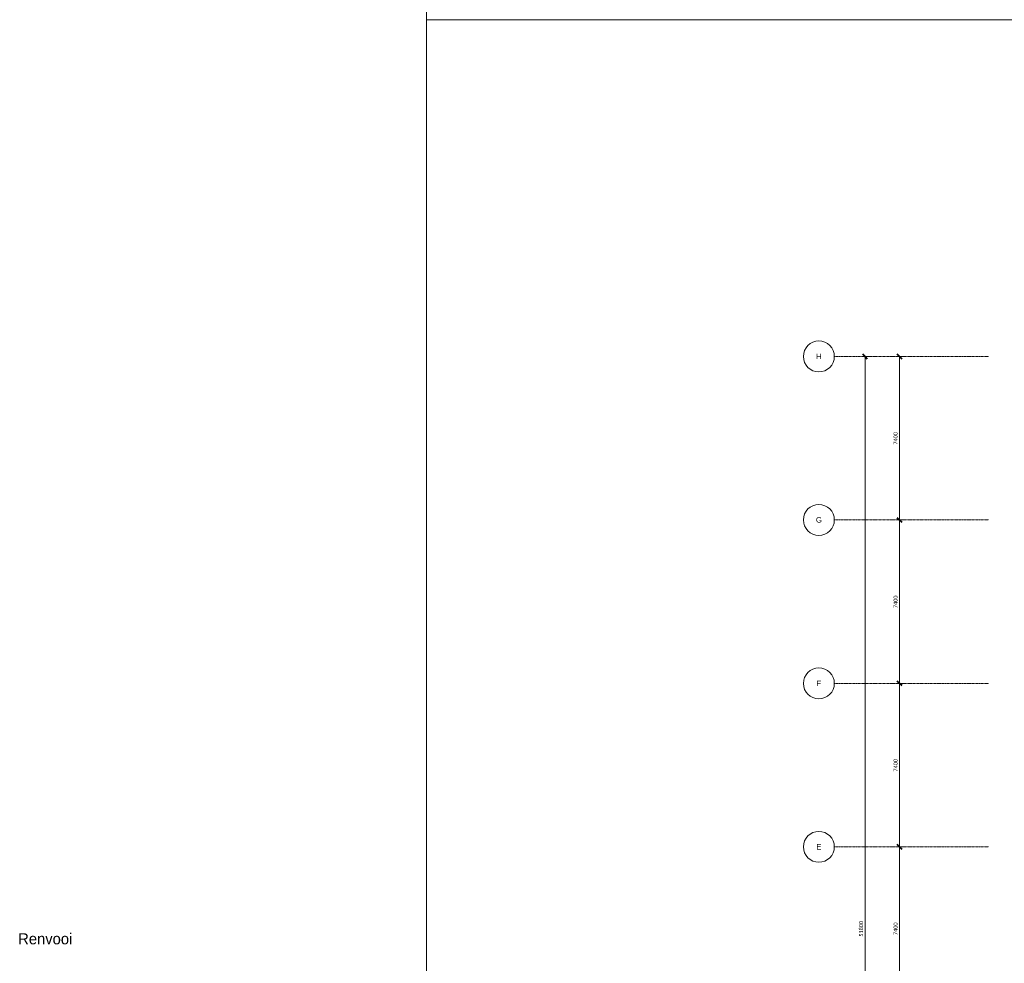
# Model space of a CAD drawing. Header units: millimetres. Extents: x 73705 to 433105, y 109410 to 279410.
# Tile 37 of 90: x 175077 to 219681, y 151693 to 194410. Entities that reach past the tile are written whole.
import ezdxf

# ---------------------------------------------------------------- set-up
doc = ezdxf.new("R2010")
doc.units = ezdxf.units.MM
doc.linetypes.add('Stramienlijn', pattern=[14, 8, -2, 2, -2])
for name, color, linetype, lineweight in [('A-ANNO-DIMS', 211, 'Continuous', 9), ('A-ANNO-DIMS-100', 211, 'Continuous', 9), ('A-DETL', 90, 'Continuous', 9), ('G-ANNO-TEXT', 231, 'Continuous', 9)]:
    doc.layers.add(name, color=color, linetype=linetype, lineweight=lineweight)
doc.styles.add('Arial', font='arial.ttf', dxfattribs={"height": 250})
doc.styles.add('Calibri', font='calibri.ttf', dxfattribs={"height": 180})
doc.styles.add('Montserrat Medium', font='txt', dxfattribs={"height": 500})
doc.dimstyles.new('maatvoering', dxfattribs={"dimscale": 304.8, "dimtxt": 211.922716, "dimasz": 0.656168, "dimexe": 0.328084, "dimexo": 0.0625, "dimgap": 0.065617, "dimtad": 1, "dimdec": 0, "dimzin": 0, "dimdsep": 46, "dimtxsty": 'Calibri', "dimblk1": 'OBLIQUE', "dimblk2": 'OBLIQUE', "dimsah": 1, "dimcen": 0.09, "dimazin": 0, "dimtfac": 1, "dimtdec": 4, "dimtix": 1, "dimtmove": 0, "dimatfit": 3, "dimfxl": 0.82021, "dimfxlon": 1, "dimtvp": 1, "dimtfill": 1, "dimtolj": 1, "dimtzin": 0, "dimarcsym": 2})

# ---------------------------------------------------------------- blocks, each defined once
blk = doc.blocks.new('DIMBLOCK91-BEGANE GROND')
at = {"layer": 'A-ANNO-DIMS-100', "lineweight": 40}
for p, q in [((214933, 179165), (214833, 179265)), ((214933, 179165), (215033, 179065)), ((214933, 171765), (214833, 171865)), ((214933, 171765), (215033, 171665))]:
    blk.add_line(p, q, dxfattribs=at)
at = {"layer": 'A-ANNO-DIMS-100'}
for p, q in [((214933, 179165), (214833, 179165)), ((214933, 179165), (214933, 171765)), ((214933, 179165), (215183, 179165)), ((214933, 171765), (214833, 171765)), ((214933, 171765), (215183, 171765))]:
    blk.add_line(p, q, dxfattribs=at)
at = {"layer": 'A-ANNO-DIMS-100', "color": 0, "insert": (214663, 175173), "char_height": 180, "width": 700.39, "attachment_point": 1, "rotation": 90, "line_spacing_factor": 1.158048, "style": 'Calibri', "bg_fill": 3, "box_fill_scale": 1.25, "bg_fill_color": 256, "bg_fill_true_color": 13158600, "bg_fill_transparency": 0}
blk.add_mtext('7400', dxfattribs=at)
blk = doc.blocks.new('_Oblique')
at = {"color": 0, "linetype": 'ByBlock', "lineweight": -2}
blk.add_line((-0.5, -0.5), (0.5, 0.5), dxfattribs=at)
blk = doc.blocks.new('DIMBLOCK92-BEGANE GROND')
at = {"layer": 'A-ANNO-DIMS-100', "lineweight": 40}
for p, q in [((214933, 171765), (214833, 171865)), ((214933, 171765), (215033, 171665)), ((214933, 164365), (214833, 164465)), ((214933, 164365), (215033, 164265))]:
    blk.add_line(p, q, dxfattribs=at)
at = {"layer": 'A-ANNO-DIMS-100'}
for p, q in [((214933, 171765), (214833, 171765)), ((214933, 171765), (214933, 164365)), ((214933, 171765), (215183, 171765)), ((214933, 164365), (214833, 164365)), ((214933, 164365), (215183, 164365))]:
    blk.add_line(p, q, dxfattribs=at)
at = {"layer": 'A-ANNO-DIMS-100', "color": 0, "insert": (214663, 167773), "char_height": 180, "width": 700.39, "attachment_point": 1, "rotation": 90, "line_spacing_factor": 1.158048, "style": 'Calibri', "bg_fill": 3, "box_fill_scale": 1.25, "bg_fill_color": 256, "bg_fill_true_color": 13158600, "bg_fill_transparency": 0}
blk.add_mtext('7400', dxfattribs=at)
blk = doc.blocks.new('DIMBLOCK93-BEGANE GROND')
at = {"layer": 'A-ANNO-DIMS-100', "lineweight": 40}
for p, q in [((214933, 164365), (214833, 164465)), ((214933, 164365), (215033, 164265)), ((214933, 156965), (214833, 157065)), ((214933, 156965), (215033, 156865))]:
    blk.add_line(p, q, dxfattribs=at)
at = {"layer": 'A-ANNO-DIMS-100'}
for p, q in [((214933, 164365), (214833, 164365)), ((214933, 164365), (214933, 156965)), ((214933, 164365), (215183, 164365)), ((214933, 156965), (214833, 156965)), ((214933, 156965), (215183, 156965))]:
    blk.add_line(p, q, dxfattribs=at)
at = {"layer": 'A-ANNO-DIMS-100', "color": 0, "insert": (214663, 160373), "char_height": 180, "width": 700.39, "attachment_point": 1, "rotation": 90, "line_spacing_factor": 1.158048, "style": 'Calibri', "bg_fill": 3, "box_fill_scale": 1.25, "bg_fill_color": 256, "bg_fill_true_color": 13158600, "bg_fill_transparency": 0}
blk.add_mtext('7400', dxfattribs=at)
blk = doc.blocks.new('DIMBLOCK94-BEGANE GROND')
at = {"layer": 'A-ANNO-DIMS-100', "lineweight": 40}
for p, q in [((214933, 156965), (214833, 157065)), ((214933, 156965), (215033, 156865)), ((214933, 149565), (214833, 149665)), ((214933, 149565), (215033, 149465))]:
    blk.add_line(p, q, dxfattribs=at)
at = {"layer": 'A-ANNO-DIMS-100'}
for p, q in [((214933, 156965), (214833, 156965)), ((214933, 156965), (214933, 149565)), ((214933, 156965), (215183, 156965)), ((214933, 149565), (214833, 149565)), ((214933, 149565), (215183, 149565))]:
    blk.add_line(p, q, dxfattribs=at)
at = {"layer": 'A-ANNO-DIMS-100', "color": 0, "insert": (214663, 152973), "char_height": 180, "width": 700.39, "attachment_point": 1, "rotation": 90, "line_spacing_factor": 1.158048, "style": 'Calibri', "bg_fill": 3, "box_fill_scale": 1.25, "bg_fill_color": 256, "bg_fill_true_color": 13158600, "bg_fill_transparency": 0}
blk.add_mtext('7400', dxfattribs=at)
blk = doc.blocks.new('DIMBLOCK98-BEGANE GROND')
at = {"layer": 'A-ANNO-DIMS-100', "lineweight": 40}
for p, q in [((213371, 179165), (213271, 179265)), ((213371, 179165), (213471, 179065)), ((213371, 127365), (213271, 127465)), ((213371, 127365), (213471, 127265))]:
    blk.add_line(p, q, dxfattribs=at)
at = {"layer": 'A-ANNO-DIMS-100'}
for p, q in [((213371, 179165), (213271, 179165)), ((213371, 179165), (213371, 127365)), ((213371, 179165), (213621, 179165)), ((213371, 127365), (213271, 127365)), ((213371, 127365), (213621, 127365))]:
    blk.add_line(p, q, dxfattribs=at)
at = {"layer": 'A-ANNO-DIMS-100', "color": 0, "insert": (213101, 152900), "char_height": 180, "width": 875.48, "attachment_point": 1, "rotation": 90, "line_spacing_factor": 1.158048, "style": 'Calibri', "bg_fill": 3, "box_fill_scale": 1.25, "bg_fill_color": 256, "bg_fill_true_color": 13158600, "bg_fill_transparency": 0}
blk.add_mtext('51800', dxfattribs=at)

msp = doc.modelspace()

# ---------------------------------------------------------------- linework, layer by layer
at = {"layer": 'A-DETL'}
for p, q in [((193504.8, 279410.2), (193504.8, 194410.2)), ((193504.8, 194410.2), (193504.8, 279410.2)), ((313304.8, 194410.2), (193504.8, 194410.2)), ((193504.8, 194410.2), (193504.8, 109410.2)), ((193504.8, 194410.2), (313304.8, 194410.2)), ((193504.8, 109410.2), (193504.8, 194410.2))]:
    msp.add_line(p, q, dxfattribs=at)
at = {"layer": 'A-DETL', "linetype": 'Stramienlijn'}
for p, q in [((218981.1, 179165), (211981.1, 179165)), ((218981.1, 171765), (211981.1, 171765)), ((218981.1, 164365), (211981.1, 164365)), ((218981.1, 156965), (211981.1, 156965))]:
    msp.add_line(p, q, dxfattribs=at)
at = {"layer": 'A-DETL'}
for centre in [(211281.1, 179165), (211281.1, 171765), (211281.1, 164365), (211281.1, 156965)]:
    msp.add_circle(centre, 700, dxfattribs=at)

# ---------------------------------------------------------------- texts
at = {"layer": 'G-ANNO-TEXT', "color": 142, "char_height": 250, "attachment_point": 1, "style": 'Arial'}
for s, insert, width in [('H', (211152.6, 179292.7), 304.641), ('G', (211146, 171892.7), 328.692), ('F', (211172.4, 164492.7), 256.54), ('E', (211165.8, 157092.7), 280.591)]:
    msp.add_mtext(s, dxfattribs=dict(at, insert=insert, width=width))
at = {"layer": 'G-ANNO-TEXT', "color": 7, "insert": (175008.4, 153051.8), "char_height": 500, "width": 3599.577, "attachment_point": 1, "style": 'Montserrat Medium'}
msp.add_mtext('Renvooi', dxfattribs=at)

# ---------------------------------------------------------------- next in the draw order: dimensions: what is measured, and where the dimension line sits
at = {"layer": 'A-ANNO-DIMS'}
for base, p1, p2, override, picture, middle in [((213371, 127365), (213621, 179165), (213621, 127365), {"dimpost": '<>', "dimfxl": 51800}, 'DIMBLOCK98-BEGANE GROND', (213258.7, 153265)), ((214932.9, 171765), (215182.9, 179165), (215182.9, 171765), {"dimpost": '<>', "dimfxl": 7400}, 'DIMBLOCK91-BEGANE GROND', (214820.6, 175465))]:
    dim = msp.add_linear_dim(base=base, p1=p1, p2=p2, angle=90, dimstyle='maatvoering', override=override, dxfattribs=at)
    dim.commit()
    dim.dimension.update_dxf_attribs({"geometry": picture, "text_midpoint": middle})

# ---------------------------------------------------------------- next in the draw order: dimensions: what is measured, and where the dimension line sits
dim = msp.add_linear_dim(base=(214932.9, 164365), p1=(215182.9, 171765), p2=(215182.9, 164365), angle=90, dimstyle='maatvoering', override={"dimpost": '<>', "dimfxl": 7400}, dxfattribs=at)
dim.commit()
dim.dimension.update_dxf_attribs({"geometry": 'DIMBLOCK92-BEGANE GROND', "text_midpoint": (214820.6, 168065)})

# ---------------------------------------------------------------- next in the draw order: dimensions: what is measured, and where the dimension line sits
dim = msp.add_linear_dim(base=(214932.9, 156965), p1=(215182.9, 164365), p2=(215182.9, 156965), angle=90, dimstyle='maatvoering', override={"dimpost": '<>', "dimfxl": 7400}, dxfattribs=at)
dim.commit()
dim.dimension.update_dxf_attribs({"geometry": 'DIMBLOCK93-BEGANE GROND', "text_midpoint": (214820.6, 160665)})

# ---------------------------------------------------------------- next in the draw order: dimensions: what is measured, and where the dimension line sits
dim = msp.add_linear_dim(base=(214932.9, 149565), p1=(215182.9, 156965), p2=(215182.9, 149565), angle=90, dimstyle='maatvoering', override={"dimpost": '<>', "dimfxl": 7400}, dxfattribs=at)
dim.commit()
dim.dimension.update_dxf_attribs({"geometry": 'DIMBLOCK94-BEGANE GROND', "text_midpoint": (214820.6, 153265)})

doc.saveas('drawing.dxf')
